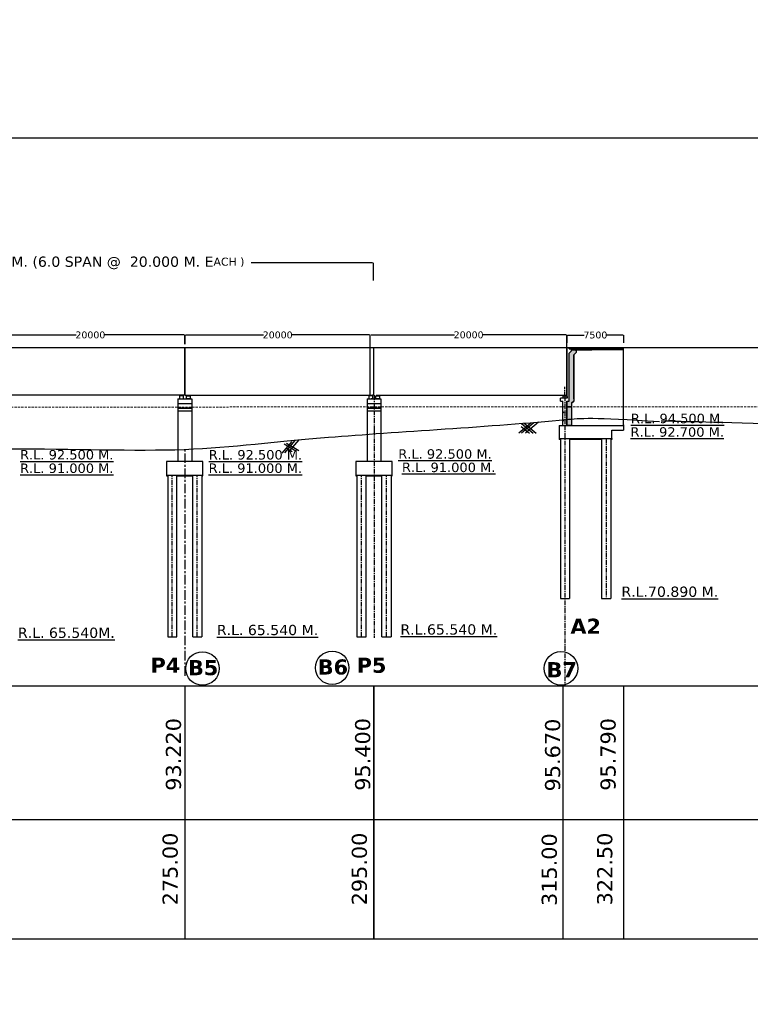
# Model space of a CAD drawing. Header units: metres. Extents: x 3149696 to 156839518, y -5539051 to 9997106.
# Tile 13 of 19: x 149157957 to 150119779, y 2713277 to 4008755. Entities that reach past the tile are written whole.
import ezdxf

# ---------------------------------------------------------------- set-up
doc = ezdxf.new("R2010")
doc.units = ezdxf.units.M
doc.header["$MEASUREMENT"] = 0
for name, pattern in [('BORDER2', [0.875, 0.25, -0.125, 0.25, -0.125, 0, -0.125]), ('CENTER', [2, 1.25, -0.25, 0.25, -0.25]), ('CENTERX2', [4, 2.5, -0.5, 0.5, -0.5]), ('DASHED', [0.75, 0.5, -0.25])]:
    doc.linetypes.add(name, pattern=pattern)
doc.layers.add('cl', color=1, linetype='Continuous', lineweight=9)
doc.layers.add('TEX', color=6, linetype='Continuous')
doc.layers.add('TEXT', color=7, linetype='Continuous')
doc.styles.get("Standard").update_dxf_attribs({"font": 'verdana.ttf', "height": 3500})
doc.dimstyles.get("Standard").update_dxf_attribs({"dimtxt": 3000, "dimasz": 1000, "dimexe": 1.76, "dimexo": 0.855, "dimgap": 0.09, "dimtad": 0, "dimtih": 1, "dimtoh": 1, "dimdec": 0, "dimlfac": 0.1, "dimzin": 0, "dimdsep": 46, "dimtxsty": 'Standard', "dimcen": 0.095, "dimclrd": 7, "dimclrt": 256, "dimadec": 0, "dimazin": 0, "dimtfac": 1, "dimtdec": 0, "dimtofl": 0, "dimtmove": 0, "dimatfit": 3, "dimfxl": 0.18, "dimtolj": 1, "dimtzin": 0, "dimarcsym": 0})

# ---------------------------------------------------------------- blocks, each defined once
blk = doc.blocks.new('*D136')
at = {"color": 0, "lineweight": -2, "transparency": 16777216}
for p, q in [((148379699, 3663613), (148379699, 3688775)), ((149623607, 3665547), (149623607, 3688775))]:
    blk.add_line(p, q, dxfattribs=at)
at = {"color": 7, "lineweight": -2, "transparency": 16777216}
for p, q in [((148380699, 3688773), (148790263, 3688773)), ((149622607, 3688773), (149462738, 3688773))]:
    blk.add_line(p, q, dxfattribs=at)
at = {"color": 7, "transparency": 16777216}
for points in [[(148380699, 3688940), (148380699, 3688606), (148379699, 3688773)], [(149622607, 3688940), (149622607, 3688606), (149623607, 3688773)]]:
    blk.add_solid(points, dxfattribs=at)
at = {"layer": 'Defpoints', "color": 0, "transparency": 16777216}
for p in [(149623607, 3688773), (148379699, 3663612), (149623607, 3665546)]:
    blk.add_point(p, dxfattribs=at)
at = {"transparency": 16777216, "insert": (149126500, 3688773), "char_height": 3500, "attachment_point": 5}
blk.add_mtext('\\A1;{\\H3.85714x;TOTAL LENGTH OF BRIDGE = 120.00 M. (6.0 SPAN @  20.000 M. E\\H0.77467x;ACH )}', dxfattribs=at)
blk = doc.blocks.new('*D133')
at = {"color": 0, "lineweight": -2, "transparency": 16777216}
for p, q in [((149126733, 3582021), (149126733, 3593943)), ((149375312, 3582021), (149375312, 3593943))]:
    blk.add_line(p, q, dxfattribs=at)
at = {"color": 7, "lineweight": -2, "transparency": 16777216}
for p, q in [((149127733, 3593941), (149232243, 3593941)), ((149374312, 3593941), (149269802, 3593941))]:
    blk.add_line(p, q, dxfattribs=at)
at = {"color": 7, "transparency": 16777216}
for points in [[(149127733, 3594107), (149127733, 3593774), (149126733, 3593941)], [(149374312, 3594107), (149374312, 3593774), (149375312, 3593941)]]:
    blk.add_solid(points, dxfattribs=at)
at = {"layer": 'Defpoints', "color": 0, "transparency": 16777216}
for p in [(149375312, 3593941), (149126733, 3582020), (149375312, 3582020)]:
    blk.add_point(p, dxfattribs=at)
at = {"transparency": 16777216, "insert": (149251022, 3593941), "char_height": 3500, "attachment_point": 5}
blk.add_mtext('\\A1;{\\H2.57143x;20000}', dxfattribs=at)
blk = doc.blocks.new('*D134')
at = {"color": 0, "lineweight": -2, "transparency": 16777216}
for p, q in [((149375710, 3581863), (149375710, 3593943)), ((149619500, 3577310), (149619500, 3593943))]:
    blk.add_line(p, q, dxfattribs=at)
at = {"color": 7, "lineweight": -2, "transparency": 16777216}
for p, q in [((149376710, 3593941), (149478825, 3593941)), ((149618500, 3593941), (149516385, 3593941))]:
    blk.add_line(p, q, dxfattribs=at)
at = {"color": 7, "transparency": 16777216}
for points in [[(149376710, 3594107), (149376710, 3593774), (149375710, 3593941)], [(149618500, 3594107), (149618500, 3593774), (149619500, 3593941)]]:
    blk.add_solid(points, dxfattribs=at)
at = {"layer": 'Defpoints', "color": 0, "transparency": 16777216}
for p in [(149619500, 3593941), (149375710, 3581862), (149619500, 3577310)]:
    blk.add_point(p, dxfattribs=at)
at = {"transparency": 16777216, "insert": (149497605, 3593941), "char_height": 3500, "attachment_point": 5}
blk.add_mtext('\\A1;{\\H2.57143x;20000}', dxfattribs=at)
blk = doc.blocks.new('*D137')
at = {"color": 0, "lineweight": -2, "transparency": 16777216}
for p, q in [((149878491, 3583386), (149878491, 3593820)), ((149953191, 3583386), (149953191, 3593820))]:
    blk.add_line(p, q, dxfattribs=at)
at = {"color": 7, "lineweight": -2, "transparency": 16777216}
for p, q in [((149879491, 3593818), (149900975, 3593818)), ((149952191, 3593818), (149930707, 3593818))]:
    blk.add_line(p, q, dxfattribs=at)
at = {"color": 7, "transparency": 16777216}
for points in [[(149879491, 3593985), (149879491, 3593651), (149878491, 3593818)], [(149952191, 3593985), (149952191, 3593651), (149953191, 3593818)]]:
    blk.add_solid(points, dxfattribs=at)
at = {"layer": 'Defpoints', "color": 0, "transparency": 16777216}
for p in [(149953191, 3593818), (149878491, 3583385), (149953191, 3583385)]:
    blk.add_point(p, dxfattribs=at)
at = {"transparency": 16777216, "insert": (149915841, 3593818), "char_height": 3500, "attachment_point": 5}
blk.add_mtext('\\A1;{\\H2.57143x;7500}', dxfattribs=at)
blk = doc.blocks.new('*D138')
at = {"color": 0, "lineweight": -2, "transparency": 16777216}
for p, q in [((149619500, 3581962), (149619500, 3594041)), ((149878411, 3577532), (149878411, 3594041))]:
    blk.add_line(p, q, dxfattribs=at)
at = {"color": 7, "lineweight": -2, "transparency": 16777216}
for p, q in [((149620500, 3594039), (149730176, 3594039)), ((149877411, 3594039), (149767735, 3594039))]:
    blk.add_line(p, q, dxfattribs=at)
at = {"color": 7, "transparency": 16777216}
for points in [[(149620500, 3594206), (149620500, 3593873), (149619500, 3594039)], [(149877411, 3594206), (149877411, 3593873), (149878411, 3594039)]]:
    blk.add_solid(points, dxfattribs=at)
at = {"layer": 'Defpoints', "color": 0, "transparency": 16777216}
for p in [(149878411, 3594039), (149619500, 3581961), (149878411, 3577531)]:
    blk.add_point(p, dxfattribs=at)
at = {"transparency": 16777216, "insert": (149748956, 3594039), "char_height": 3500, "attachment_point": 5}
blk.add_mtext('\\A1;{\\H2.57143x;20000}', dxfattribs=at)

msp = doc.modelspace()

# ---------------------------------------------------------------- hatches: boundary and pattern name
h = msp.add_hatch()
h.set_pattern_fill('AR-CONC', scale=240, style=0)
h.set_pattern_definition([(50, (43771211.1, -1506306.4), (1721.424438, -150.605124), [180, -1980]), (355, (43771211.1, -1506306.4), (-333.0032, 1805.26112), [144, -1584]), (100.4514445, (43771354.5, -1506319), (1388.421232, 1654.655978), [152.97646, -1682.74107]), (46.1842, (43771211, -1505826.4), (2561.379194, -397.246274), [270, -2970]), (96.6356355, (43771424.5, -1505859.6), (2243.18867, 2337.88464), [229.46482, -2524.113024]), (351.184164, (43771211, -1505826.4), (2243.18867, 2337.88464), [216, -2376]), (21, (43771451.1, -1505946.4), (1432.576925, -966.285338), [180, -1980]), (326, (43771451.1, -1505946.4), (583.956797, 1740.360108), [144, -1584]), (71.4514447, (43771570.5, -1506027), (2016.533704, 774.074767), [152.976456, -1682.74107]), (37.5, (43771211.1, -1506306.45), (29.1836528, 798.9452492), [0, -1564.8, 0, -1608, 0, -1590]), (7.5, (43771211.1, -1506306.45), (631.36689, 946.5881085), [0, -916.8, 0, -1528.8, 0, -606]), (327.5, (43770675.9, -1506306.45), (1281.173847, -54.131692), [0, -600, 0, -1872, 0, -2484]), (317.5, (43770435.9, -1506306.4), (1399.646806, 240.251958), [0, -780, 0, -1243.2, 0, -1764])])
h.paths.add_polyline_path([(149891438.9, 3574608), (149911148.9, 3574805.1), (149911148.9, 3575604), (149885794, 3575604.5), (149885794, 3574608.5)])
h.paths.add_polyline_path([(149949992.9, 3575604), (149913848.9, 3575604), (149913848.9, 3574608), (149949992.9, 3574608)])
for points in [[(149369248.2, 3513908.1), (149369248.2, 3514685), (149372833.8, 3514685), (149372833.8, 3513908.1)], [(149381797.8, 3513908.1), (149381797.8, 3514685), (149378212.2, 3514685), (149378212.2, 3513908.1)], [(149618350.3, 3513908.1), (149618350.3, 3514685), (149621935.9, 3514685), (149621935.9, 3513908.1)], [(149630899.9, 3513908.1), (149630899.9, 3514685), (149627314.3, 3514685), (149627314.3, 3513908.1)]]:
    msp.add_hatch(color=7).paths.add_polyline_path(points)
h = msp.add_hatch()
h.set_pattern_fill('AR-CONC', color=256, scale=398.4, style=0)
h.set_pattern_definition([(50, (120290680.4, 2477065), (2857.56457, -250.0045), [298.8, -3286.8]), (355, (120290680.4, 2477065), (-552.7853, 2996.73346), [239.04, -2629.44]), (100.4514, (120290918.5, 2477044.1), (2304.78138, 2746.72714), [253.94092, -2793.35017]), (46.1842, (120290680.4, 2477861.8), (4251.88834, -659.42775), [448.2, -4930.2]), (96.6356, (120291034.7, 2477807), (3723.6962, 3880.8856), [380.9114, -4190.0246]), (351.1842, (120290680.4, 2477861.8), (3723.6932, 3880.8885), [358.56, -3944.16]), (21, (120291078.8, 2477662.6), (2378.0777, -1604.03366), [298.8, -3286.8]), (326, (120291078.8, 2477662.6), (969.36828, 2888.99778), [239.04, -2629.44]), (71.4514, (120291277, 2477529), (3347.44695, 1284.9615), [253.94092, -2793.35017]), (37.5, (120290680.4, 2477065), (48.444864, 1326.249114), [0, -2597.568, 0, -2669.28, 0, -2639.4]), (7.5, (120290680.4, 2477065), (1048.06904, 1571.33626), [0, -1521.888, 0, -2537.808, 0, -1005.96]), (327.5, (120289792, 2477065), (2126.748586, -89.85861), [0, -996, 0, -3107.52, 0, -4123.44]), (317.5, (120289393.6, 2477065), (2323.4137, 398.81825), [0, -1294.8, 0, -2063.712, 0, -2928.24])])
h.paths.add_polyline_path([(149352890.9, 3409417), (149351396.9, 3409417), (149351396.9, 3408421), (149352890.9, 3408421)])
h.paths.add_polyline_path([(149399204.9, 3409417), (149397710.9, 3409417), (149397710.9, 3408421), (149399204.9, 3408421)])
h.paths.add_polyline_path([(149385758.9, 3408421), (149385758.9, 3409417), (149364842.9, 3409417), (149364842.9, 3408421)])
h = msp.add_hatch()
h.set_pattern_fill('AR-CONC', color=256, scale=398.4, style=0)
h.set_pattern_definition([(50, (120539782.5, 2477065), (2857.56457, -250.0045), [298.8, -3286.8]), (355, (120539782.5, 2477065), (-552.7853, 2996.73346), [239.04, -2629.44]), (100.4514, (120540020.6, 2477044.1), (2304.78138, 2746.72714), [253.94092, -2793.35017]), (46.1842, (120539782.5, 2477861.8), (4251.88834, -659.42775), [448.2, -4930.2]), (96.6356, (120540137, 2477807), (3723.6962, 3880.8856), [380.9114, -4190.0246]), (351.1842, (120539782.5, 2477861.8), (3723.6932, 3880.8885), [358.56, -3944.16]), (21, (120540181, 2477662.6), (2378.0777, -1604.03366), [298.8, -3286.8]), (326, (120540181, 2477662.6), (969.36828, 2888.99778), [239.04, -2629.44]), (71.4514, (120540379, 2477529), (3347.44695, 1284.9615), [253.94092, -2793.35017]), (37.5, (120539782.5, 2477065), (48.444864, 1326.249114), [0, -2597.568, 0, -2669.28, 0, -2639.4]), (7.5, (120539782.5, 2477065), (1048.06904, 1571.33626), [0, -1521.888, 0, -2537.808, 0, -1005.96]), (327.5, (120538894.1, 2477065), (2126.748586, -89.85861), [0, -996, 0, -3107.52, 0, -4123.44]), (317.5, (120538495.7, 2477065), (2323.4137, 398.81825), [0, -1294.8, 0, -2063.712, 0, -2928.24])])
h.paths.add_polyline_path([(149601993.1, 3409417), (149600499.1, 3409417), (149600499.1, 3408421), (149601993.1, 3408421)])
h.paths.add_polyline_path([(149648307.1, 3409417), (149646813.1, 3409417), (149646813.1, 3408421), (149648307.1, 3408421)])
h.paths.add_polyline_path([(149634861.1, 3408421), (149634861.1, 3409417), (149613945.1, 3409417), (149613945.1, 3408421)])
at = {"layer": 'TEX'}
h = msp.add_hatch(dxfattribs=at)
h.set_pattern_fill('HONEY', scale=5000)
h.set_pattern_definition([(0, (12853710.44, 372548.05), (937.5, 541.2658774), [625, -1250]), (120, (12853710.44, 372548.05), (-937.5, 541.2658774), [625, -1250]), (60, (12853710.44, 372548.05), (2e-13, 1082.5317547), [-1250, 625])])
h.paths.add_polyline_path([(149887566.4, 3568022.8), (149890566.4, 3571022.8), (149890566.4, 3574923.5), (149884566.4, 3574923.5), (149884566.4, 3573508.1), (149881566.4, 3570508.1), (149881478.9, 3506849.5), (149878403.6, 3506849.5), (149878378.4, 3499681.6), (149884378.4, 3499681.6), (149884378.4, 3504576.4), (149887566.4, 3507208.6)])
h = msp.add_hatch(dxfattribs=at)
h.set_pattern_fill('ANSI31')
h.set_pattern_definition([(45, (65104434.8, 372172.40229), (-0.08838834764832, 0.08838834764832), [])])
h.paths.add_polyline_path([(149877084.9, 3514639.9), (149874319, 3514639.9), (149874096.9, 3514639.9), (149874096.9, 3513863), (149877084.9, 3513863)])
h = msp.add_hatch(dxfattribs=at)
h.set_pattern_fill('HONEY', scale=5000)
h.set_pattern_definition([(0, (12853623, 372217.5), (937.5, 541.2658774), [625, -1250]), (120, (12853623, 372217.5), (-937.5, 541.2658774), [625, -1250]), (60, (12853623, 372217.5), (2e-13, 1082.5317547), [-1250, 625])])
edge = h.paths.add_edge_path()
edge.add_line((149884290.9, 3499351.1), (149878290.9, 3499351.1))
edge.add_line((149878290.9, 3499351.1), (149878290.9, 3482760.6))
edge.add_spline(control_points=[(149878290.9, 3482760.6), (149891788.5, 3484058.3), (149905451.4, 3485313.4), (149949992.9, 3483066.3)], knot_values=[583795.049821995, 583795.049821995, 583795.049821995, 583795.049821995, 595763.330218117, 595763.330218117, 595763.330218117, 595763.330218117], degree=3, periodic=0)
edge.add_line((149884290.9, 3483313.8), (149884290.9, 3499351.1))
edge = h.paths.add_edge_path()
edge.add_spline(control_points=[(149949992.9, 3483066.3), (149905451.4, 3485313.4), (149891788.5, 3484058.3), (149878290.9, 3482760.6)], knot_values=[583795.049821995, 583795.049821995, 583795.049821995, 583795.049821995, 595763.330218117, 595763.330218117, 595763.330218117, 595763.330218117], degree=3, periodic=0)
edge.add_line((149878290.9, 3482760.6), (149878290.9, 3474758.7))
edge.add_line((149878290.9, 3474758.7), (149884290.9, 3474758.7))
edge.add_line((149884290.9, 3474758.7), (149884290.9, 3483313.8))

# ---------------------------------------------------------------- linework, layer by layer
at = {"color": 7}
for p, q in [((149375311.7, 3514685), (149375311.7, 3577531)), ((149375710.1, 3514685), (149375710.1, 3577531)), ((149624710.1, 3577531), (149733271.8, 3577531)), ((149878410.9, 3514685), (149878410.9, 3577531)), ((149881478.9, 3575667.5), (149881478.9, 3577531)), ((149881478.9, 3575667.5), (149952980.9, 3575667.5)), ((149881478.9, 3575667.5), (149952980.9, 3575667.5)), ((149952980.9, 3474758.7), (149952980.9, 3577531)), ((149884478.9, 3574593), (149911148.9, 3574593)), ((149911148.9, 3574593), (149913638.9, 3574608)), ((149913638.9, 3574608), (149952980.9, 3574608)), ((149375311.7, 3534107), (149375311.7, 3537344)), ((149375710.1, 3534107), (149375710.1, 3537344)), ((149372833.8, 3513908.1), (149369248.2, 3513908.1)), ((149372833.8, 3514685), (149372833.8, 3513908.1)), ((149375710.1, 3514685), (149619500.1, 3514685)), ((149378212.2, 3513908.1), (149381797.8, 3513908.1)), ((149618248.2, 3514685), (149619500.1, 3514685)), ((149621935.9, 3513908.1), (149618350.3, 3513908.1)), ((149619540.1, 3514685), (149621833.8, 3514685)), ((149621935.9, 3514685), (149621935.9, 3513908.1)), ((149624311.7, 3514685), (149622443.9, 3514685)), ((149627314.3, 3513908.1), (149630899.9, 3513908.1)), ((149873310.9, 3513863), (149878290.9, 3513863)), ((149874008.1, 3513863), (149877593.7, 3513863)), ((149877084.9, 3513863), (149877084.9, 3514639.9)), ((149366349, 3509705), (149384487, 3509705)), ((149366349, 3503729), (149384487, 3503729)), ((149615451.1, 3509705), (149633589.1, 3509705)), ((149615451.1, 3503729), (149633589.1, 3503729)), ((149384487, 3497753), (149366349, 3497753)), ((149633589.1, 3497753), (149615451.1, 3497753)), ((149830837.8, 3478093.6), (149814942.4, 3464679.2)), ((149818255.5, 3473708.8), (149828955, 3464679.2)), ((149834743.5, 3478262.4), (149818648.1, 3464679.2)), ((149818686.8, 3477576), (149833968.7, 3464679.2)), ((149822072.2, 3477846.2), (149837674.4, 3464679.2)), ((149841121.1, 3479413.4), (149823661.8, 3464679.2)), ((149868208.9, 3474758.7), (149868208.9, 3456560.1)), ((149516405.5, 3453985.5), (149502910.2, 3438387.6)), ((149506147.3, 3450772.3), (149521703.8, 3441354.8)), ((149520341.6, 3454882.1), (149506570.6, 3438965.5)), ((149509277.3, 3451671.3), (149525364.1, 3441932.7)), ((149525607, 3456025.8), (149511522.9, 3439747.4)), ((149868208.9, 3457556.1), (149937554.9, 3457556.1)), ((149869702.9, 3456560.1), (149868208.9, 3456560.1)), ((149869702.9, 3457556.1), (149869702.9, 3247236)), ((149881702.9, 3457556.1), (149881702.9, 3247236)), ((149924060.9, 3456560.1), (149881702.9, 3456560.1)), ((149924060.9, 3457556.1), (149924060.9, 3247236)), ((149936060.9, 3457556.1), (149936060.9, 3247236)), ((149937554.9, 3456560.1), (149936060.9, 3456560.1)), ((149937554.9, 3456560.1), (149936060.9, 3456560.1)), ((149937554.9, 3457556.1), (149937554.9, 3456560.1)), ((149508908.7, 3445320.7), (149516751.4, 3440572.9)), ((149351396.9, 3409417), (149351396.9, 3408421)), ((149352886.4, 3409417), (149352873, 3196730)), ((149397706.4, 3409417), (149397693, 3196730)), ((149399204.9, 3408421), (149399204.9, 3409417)), ((149600499.1, 3409417), (149600499.1, 3408421)), ((149601988.5, 3409417), (149601975.2, 3196730)), ((149613927.2, 3196730), (149613940.5, 3409417)), ((149634843.2, 3196730), (149634856.5, 3409417)), ((149646808.5, 3409417), (149646795.2, 3196730)), ((149648307.1, 3408421), (149648307.1, 3409417)), ((149869702.9, 3247236), (149881702.9, 3247236)), ((149924060.9, 3247236), (149936060.9, 3247236)), ((147369920.9, 3132226.5), (151063581.9, 3132226.5)), ((147369920.9, 2956579.8), (151063581.9, 2956579.8))]:
    msp.add_line(p, q, dxfattribs=at)
at = {"color": 3}
for p, q in [((149884478.9, 3573177.5), (149884478.9, 3575667.5)), ((149881478.9, 3506849.5), (149881478.9, 3570177.5)), ((149887478.9, 3509705), (149887478.9, 3567692.2)), ((149890478.9, 3573177.5), (149890478.9, 3574593)), ((149890478.9, 3573177.5), (149890478.9, 3570692.2)), ((149873110.9, 3474758.7), (149873110.9, 3506849.5)), ((149878290.9, 3506849.5), (149878290.9, 3474758.7)), ((149884290.9, 3504245.9), (149887478.9, 3506878)), ((149887478.9, 3509705), (149887478.9, 3506878))]:
    msp.add_line(p, q, dxfattribs=at)
at = {"color": 3, "linetype": 'CENTER', "ltscale": 5000}
for p, q in [((149875800.9, 3513116.5), (149875800.9, 3525756.5)), ((149624520.1, 3514685), (149624520.1, 3467889.5)), ((149875800.9, 3513116.5), (149875800.9, 3474758.7))]:
    msp.add_line(p, q, dxfattribs=at)
for p, q in [((149350692.9, 3514685), (149126733, 3514685)), ((149378760, 3509705), (149376768, 3509705)), ((149622862.1, 3509705), (149620870.1, 3509705)), ((149868208.9, 3474758.7), (149952980.9, 3474758.7)), ((149952980.9, 3475484.1), (149952980.9, 3468640.7)), ((149937554.9, 3457556.1), (149937554.9, 3468640.7)), ((149937554.9, 3468640.7), (149952980.9, 3468640.7)), ((149953385.1, 2799542.7), (149953385.1, 3132226.5)), ((149953385.1, 2799542.7), (149953385.1, 3132226.5)), ((147369920.9, 2799542.7), (151063581.9, 2799542.7))]:
    msp.add_line(p, q)
at = {"color": 7, "linetype": 'CENTER', "ltscale": 5000}
for p, q in [((149624520.1, 3514685), (149624520.1, 3467889.5)), ((149875807.4, 3474748.7), (149875807.4, 3132216.5)), ((149624520.1, 3467889.5), (149624520.1, 3195519)), ((149930060.9, 3457556.1), (149930060.9, 3247236)), ((149358849.6, 3196730), (149358862.3, 3409417)), ((149391710.8, 3196730), (149391723.5, 3409417)), ((149607951.7, 3196730), (149607964.4, 3409417)), ((149640812.9, 3196730), (149640825.6, 3409417))]:
    msp.add_line(p, q, dxfattribs=at)
at = {"color": 7, "linetype": 'Continuous'}
for p, q in [((149882372.8, 3457354.1), (149882372.8, 3457354.1)), ((149882454.2, 3457035.4), (149882454.2, 3457035.4)), ((149882932.1, 3456982.8), (149882932.1, 3456982.8)), ((149882997.4, 3457004.9), (149882997.4, 3457004.9)), ((149883627.4, 3456603.5), (149883627.4, 3456603.5)), ((149884006.1, 3457259.4), (149884006.1, 3457259.4)), ((149884101, 3457409.7), (149884310.2, 3457490.1)), ((149884101, 3457409.7), (149884249.6, 3457309.5)), ((149884251.7, 3457285.9), (149884312.3, 3457466.4)), ((149884592.4, 3456937.5), (149884592.4, 3456937.5)), ((149884819.2, 3457231.2), (149884819.2, 3457231.2)), ((149886187.5, 3456870.1), (149886187.5, 3456870.1)), ((149886698.9, 3457478.7), (149886698.9, 3457478.7)), ((149886812.8, 3457540.8), (149886825.7, 3457556.1)), ((149886812.8, 3457540.8), (149886991.4, 3457525.1)), ((149886993.6, 3457501.4), (149886983.5, 3457556.1)), ((149886999.1, 3456906.7), (149886999.1, 3456906.7)), ((149887013.2, 3456666.4), (149887013.2, 3456666.4)), ((149887782.5, 3456802.7), (149887782.5, 3456802.7)), ((149888395.1, 3457170.4), (149888604.3, 3457250.8)), ((149888395.1, 3457170.4), (149888543.7, 3457070.2)), ((149888545.9, 3457046.6), (149888606.5, 3457227.1)), ((149888547.9, 3456647.1), (149888547.9, 3456647.1)), ((149888565.1, 3456890.4), (149888565.1, 3456890.4)), ((149888741.6, 3457205.8), (149888741.6, 3457205.8)), ((149888956, 3457353.3), (149889100, 3457524.9)), ((149888956, 3457353.3), (149889134.6, 3457337.6)), ((149889136.7, 3457313.9), (149889102.2, 3457501.2)), ((149889377.6, 3456735.3), (149889377.6, 3456735.3)), ((149889398, 3457496.4), (149889455.3, 3457556.1)), ((149889398, 3457496.4), (149889663.7, 3457455.2)), ((149889665.7, 3457435.3), (149889651.6, 3457556.1)), ((149889679.5, 3456796.1), (149889679.5, 3456796.1)), ((149890024.9, 3456607.6), (149890024.9, 3456607.6)), ((149890099.3, 3457100.8), (149890099.3, 3457100.8)), ((149890308.6, 3457469.8), (149890308.6, 3457469.8)), ((149890335.6, 3457329.7), (149890335.6, 3457329.7)), ((149890484.2, 3457504.9), (149890484.2, 3457504.9)), ((149890972.7, 3456667.9), (149890972.7, 3456667.9)), ((149891099.2, 3457165.8), (149891243.2, 3457337.4)), ((149891099.2, 3457165.8), (149891277.8, 3457150.1)), ((149891279.9, 3457126.4), (149891245.4, 3457313.7)), ((149891566.6, 3457044.5), (149891566.6, 3457044.5)), ((149891608.5, 3457292.1), (149891608.5, 3457292.1)), ((149892314.6, 3457143), (149892314.6, 3457143)), ((149892567.7, 3456600.5), (149892567.7, 3456600.5)), ((149892586.9, 3457001.8), (149892819.6, 3457244.3)), ((149892586.9, 3457001.8), (149892852.6, 3456960.6)), ((149892689.2, 3456931.1), (149892898.5, 3457011.4)), ((149892689.3, 3456931.1), (149892837.9, 3456830.9)), ((149892854.6, 3456940.7), (149892821.6, 3457224.5)), ((149892840, 3456807.3), (149892900.6, 3456987.8)), ((149893160.4, 3457516.1), (149893160.4, 3457516.1)), ((149893242.3, 3456978.3), (149893386.4, 3457149.9)), ((149893242.3, 3456978.3), (149893420.9, 3456962.6)), ((149893423.1, 3456938.9), (149893388.5, 3457126.2)), ((149893446.3, 3457292), (149893446.3, 3457292)), ((149893896.4, 3456731.8), (149893896.4, 3456731.8)), ((149895333.4, 3457540.4), (149895333.4, 3457540.4)), ((149895385.5, 3456790.7), (149895529.6, 3456962.4)), ((149895385.5, 3456790.8), (149895564.1, 3456775.1)), ((149895566.3, 3456751.4), (149895531.7, 3456938.7)), ((149895588.5, 3456619.4), (149895588.5, 3456619.4)), ((149895826.6, 3456560.1), (149896008.5, 3456749.8)), ((149896030.3, 3456560.1), (149896010.5, 3456729.9)), ((149896167.5, 3456923.1), (149896167.5, 3456923.1)), ((149896427, 3456609.4), (149896427, 3456609.4)), ((149896983.4, 3456691.8), (149897192.6, 3456772.1)), ((149896983.4, 3456691.8), (149897132, 3456591.6)), ((149898921.8, 3456560.1), (149898982.4, 3456740.7)), ((149899118.7, 3456910.7), (149899118.7, 3456910.7)), ((149899316.3, 3456595.4), (149899460.4, 3456767.1)), ((149899316.3, 3456595.4), (149899494.9, 3456579.8)), ((149899497.1, 3456556.1), (149899462.5, 3456743.4)), ((149899507.1, 3457139.3), (149899507.1, 3457139.3)), ((149900101.7, 3456850), (149900101.7, 3456850)), ((149900849.7, 3456948.5), (149900849.7, 3456948.5)), ((149900861.3, 3457209.8), (149900861.3, 3457209.8)), ((149901041.2, 3457349.7), (149901041.2, 3457349.7)), ((149901429, 3457548.3), (149901430.3, 3457547.5)), ((149901432.4, 3457523.9), (149901440.6, 3457548.3)), ((149901577.2, 3456553.8), (149901577.2, 3456553.8)), ((149901580.7, 3456552.3), (149901603.5, 3456579.6)), ((149901606.4, 3456552.3), (149901605.7, 3456555.9)), ((149901981.4, 3457097.5), (149901981.4, 3457097.5)), ((149902550.5, 3457541), (149902550.5, 3457541)), ((149902603.8, 3457508.9), (149902603.8, 3457508.9)), ((149903319.8, 3456852.9), (149903319.8, 3456852.9)), ((149903868.4, 3457345.9), (149903868.4, 3457345.9)), ((149904066.1, 3456770.3), (149904066.1, 3456770.3)), ((149904616.4, 3457444.4), (149904616.4, 3457444.4)), ((149905062.4, 3457152), (149905062.4, 3457152)), ((149905575.8, 3457408.4), (149905785, 3457488.8)), ((149905575.8, 3457408.4), (149905724.4, 3457308.2)), ((149905600.2, 3456980.7), (149905600.2, 3456980.7)), ((149905726.5, 3457284.6), (149905787.1, 3457465.1)), ((149906804.9, 3457451.1), (149906804.9, 3457451.1)), ((149906849.1, 3456663.3), (149906849.1, 3456663.3)), ((149907109.5, 3457172), (149907109.5, 3457172)), ((149907597.1, 3456761.8), (149907597.1, 3456761.8)), ((149908661.4, 3457396), (149908661.4, 3457396)), ((149908728.8, 3456910.8), (149908728.8, 3456910.8)), ((149909292.8, 3457513), (149909292.8, 3457513)), ((149909688.6, 3456704.5), (149909688.6, 3456704.5)), ((149909869.9, 3457169.1), (149910079.1, 3457249.5)), ((149909869.9, 3457169.1), (149910018.5, 3457068.9)), ((149910020.7, 3457045.3), (149910081.3, 3457225.8)), ((149910159.2, 3456611.7), (149910159.2, 3456611.7)), ((149910615.8, 3457159.2), (149910615.8, 3457159.2)), ((149910887.9, 3457445.6), (149910887.9, 3457445.6)), ((149911363.9, 3457257.7), (149911363.9, 3457257.7)), ((149911431.2, 3457003.7), (149911431.2, 3457003.7)), ((149911668.5, 3456803), (149911668.5, 3456803)), ((149912482.9, 3457378.2), (149912482.9, 3457378.2)), ((149912495.5, 3457406.7), (149912495.5, 3457406.7)), ((149913111.9, 3457431.8), (149913223.7, 3457548.3)), ((149913111.9, 3457431.8), (149913377.6, 3457390.6)), ((149913173.7, 3457302.8), (149913173.7, 3457302.8)), ((149913220.4, 3457027.1), (149913220.4, 3457027.1)), ((149913379.6, 3457370.7), (149913358.9, 3457548.3)), ((149913903.9, 3457530.5), (149913918.9, 3457548.3)), ((149913903.9, 3457530.5), (149914082.5, 3457514.8)), ((149914084.7, 3457491.1), (149914074.2, 3457548.3)), ((149914078, 3457310.8), (149914078, 3457310.8)), ((149914164, 3456929.8), (149914373.3, 3457010.2)), ((149914164.1, 3456929.8), (149914312.7, 3456829.6)), ((149914314.8, 3456805.9), (149914375.4, 3456986.5)), ((149914344.6, 3456575.1), (149914344.6, 3456575.1)), ((149914754.6, 3457237.4), (149914754.6, 3457237.4)), ((149915476.2, 3456724.1), (149915476.2, 3456724.1)), ((149915673, 3457243.4), (149915673, 3457243.4)), ((149916047.1, 3457343), (149916191.2, 3457514.6)), ((149916047.1, 3457343), (149916225.7, 3457327.3)), ((149916227.9, 3457303.6), (149916193.3, 3457490.9)), ((149916263.8, 3457428.7), (149916263.8, 3457428.7)), ((149916300.8, 3456937.2), (149916533.5, 3457179.8)), ((149916300.8, 3456937.2), (149916566.5, 3456896)), ((149916568.5, 3456876.1), (149916535.5, 3457159.9)), ((149917268.1, 3457176), (149917268.1, 3457176)), ((149917363.3, 3456972.5), (149917363.3, 3456972.5)), ((149917779.4, 3456658.1), (149917779.4, 3456658.1)), ((149918111.3, 3457071), (149918111.3, 3457071)), ((149918190.3, 3457155.4), (149918334.3, 3457327.1)), ((149918190.3, 3457155.5), (149918368.9, 3457139.8)), ((149918371.1, 3457116.1), (149918336.5, 3457303.4)), ((149918458.2, 3456690.5), (149918667.4, 3456770.8)), ((149918458.2, 3456690.5), (149918606.8, 3456590.3)), ((149918609, 3456566.6), (149918669.5, 3456747.2)), ((149918863.2, 3457108.6), (149918863.2, 3457108.6)), ((149920159.7, 3457254.8), (149920159.7, 3457254.8)), ((149920230.3, 3456903.3), (149920230.3, 3456903.3)), ((149920511.7, 3456587.1), (149920639.2, 3456720)), ((149920654.3, 3456587.1), (149920641.1, 3456700.1)), ((149920937.3, 3456751.2), (149920937.3, 3456751.2)), ((149921250.2, 3457002.8), (149921394.2, 3457174.4)), ((149921250.2, 3457002.8), (149921428.8, 3456987.1)), ((149921374.9, 3457076.1), (149921374.9, 3457076.1)), ((149921431, 3456963.4), (149921396.4, 3457150.7)), ((149921739.6, 3457094.6), (149921739.6, 3457094.6)), ((149922036.3, 3457565.2), (149922042.3, 3457583.1)), ((149922046.7, 3457503.2), (149922046.7, 3457503.2)), ((149935587.2, 3457213.1), (149935796.4, 3457293.5)), ((149935587.2, 3457213.1), (149935735.8, 3457112.9)), ((149935738, 3457089.2), (149935798.5, 3457269.8)), ((149935811.7, 3457385.2), (149935811.7, 3457385.2)), ((149936272.2, 3457224.3), (149936272.2, 3457224.3))]:
    msp.add_line(p, q, dxfattribs=at)
at = {"color": 7, "linetype": 'CENTERX2', "ltscale": 5000}
msp.add_line((149375859.6, 3145651), (149375859.6, 3443448.9), dxfattribs=at)
at = {"color": 4}
for p, q in [((149375300.9, 3132226.5), (149375300.9, 2799542.7)), ((149624300.9, 2799542.7), (149624300.9, 3132226.5)), ((149624300.9, 3132226.5), (149624300.9, 2799542.7)), ((149873300.9, 2799542.7), (149873300.9, 3132226.5)), ((149624300.9, 2799542.7), (149624300.9, 2836835.9)), ((149624300.9, 2799542.7), (149624300.9, 2829141.5)), ((149873300.9, 2799542.7), (149873300.9, 2836835.9)), ((149873300.9, 2799542.7), (149873300.9, 2829141.5))]:
    msp.add_line(p, q, dxfattribs=at)
at = {"color": 7}
for points in [[(149373531, 3513908.1), (149368551, 3513908.1), (149368551, 3509705), (149373531, 3509705)], [(149377515, 3513908.1), (149382495, 3513908.1), (149382495, 3509705), (149377515, 3509705)], [(149622633.1, 3513908.1), (149617653.1, 3513908.1), (149617653.1, 3509705), (149622633.1, 3509705)], [(149626617.1, 3513908.1), (149631597.1, 3513908.1), (149631597.1, 3509705), (149626617.1, 3509705)]]:
    msp.add_lwpolyline(points, close=True, dxfattribs=at)
for points in [[(149873310.9, 3510731.5), (149873310.9, 3513863), (149878290.9, 3513863), (149878290.9, 3510731.5)], [(149366349, 3497753), (149384487, 3497753)], [(149384487, 3493769), (149366349, 3493769)], [(149615451.1, 3497753), (149633589.1, 3497753)], [(149633589.1, 3493769), (149615451.1, 3493769)]]:
    msp.add_lwpolyline(points, dxfattribs=at)
msp.add_open_spline([(150002616.2, 3481054.1), (150002616.2, 3481054.1), (150156447.1, 3478350), (151023500.5, 3448167.5), (151429535.5, 3544874)], degree=3, knots=[0, 0, 0, 0, 67346.967579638, 109528.862384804, 109528.862384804, 109528.862384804, 109528.862384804], dxfattribs=at)
at = {"color": 3}
msp.add_open_spline([(148241661, 3476211), (148241661, 3476211), (148385807.5, 3484072.5), (148628300.9, 3449337.5), (148877300.9, 3430076), (149124974.7, 3448723.2), (149384487, 3437526.5), (149525267, 3459805), (149805020, 3474695), (149912077.2, 3486197.8), (150000246.5, 3479934)], degree=3, knots=[0, 0, 0, 0, 84793.127595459, 166158.211192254, 249224.956670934, 332236.983324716, 413711.639750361, 498246.567377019, 583483.336983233, 599414.20490235, 599414.20490235, 599414.20490235, 599414.20490235], dxfattribs=at)
at = {"layer": 'cl', "color": 7, "linetype": 'DASHED', "lineweight": 18, "ltscale": 6000}
for p, q in [((147022526.1, 3496795), (149621014.1, 3499351.1)), ((149621014.1, 3499351.1), (151200597.5, 3499351.1))]:
    msp.add_line(p, q, dxfattribs=at)
at = {"layer": 'cl', "color": 7, "linetype": 'BORDER2', "lineweight": 18, "ltscale": 6000}
for p, q in [((149873110.9, 3492070.1), (149878290.9, 3494615.8)), ((149873110.9, 3491154), (149878290.9, 3493699.7)), ((149873110.9, 3481368.4), (149878290.9, 3483914.1)), ((149873110.9, 3480452.3), (149878290.9, 3482998))]:
    msp.add_line(p, q, dxfattribs=at)
at = {"layer": 'TEX', "color": 1}
for p, q in [((149126733, 3577531), (149619500.1, 3577531)), ((149619540.1, 3577531), (149624311.7, 3577531)), ((149619540.1, 3514685), (149619540.1, 3577531)), ((149624264, 3514685), (149624264, 3577531)), ((149624326.5, 3577531), (149878410.9, 3577531)), ((149624710.1, 3577531), (149829912.5, 3577531)), ((149878490.9, 3513116.5), (149878490.9, 3577531)), ((149878490.9, 3577531), (149881478.9, 3577531)), ((149881478.9, 3577531), (149960012.5, 3577531)), ((149949992.9, 3577531), (150149642, 3577531)), ((149881478.9, 3506849.5), (149881478.9, 3570177.5)), ((149870027.5, 3506849.5), (149870027.5, 3510756.5)), ((149878490.9, 3513116.5), (149878490.9, 3510731.5)), ((149366349, 3509705), (149366349, 3427345)), ((149384487, 3509705), (149384487, 3427345)), ((149615451.1, 3509705), (149615451.1, 3427345)), ((149633589.1, 3509705), (149633589.1, 3427345)), ((149870027.5, 3506849.5), (149873110.9, 3506849.5)), ((149878290.9, 3499351.1), (149878290.9, 3506849.5)), ((149878290.9, 3506849.5), (149878403.6, 3506849.5)), ((149878290.9, 3506849.5), (149881478.9, 3506849.5)), ((149884290.9, 3499351.1), (149878290.9, 3499351.1)), ((149878290.9, 3499351.1), (149884290.9, 3499351.1)), ((149878290.9, 3474758.7), (149878290.9, 3499351.1)), ((149884290.9, 3504245.9), (149884290.9, 3499351.1)), ((149884290.9, 3499351.1), (149884290.9, 3474758.7)), ((149868208.9, 3474758.7), (149952980.9, 3474758.7)), ((149884290.9, 3474758.7), (149878290.9, 3474758.7)), ((149351396.9, 3408421), (149352888.1, 3408421)), ((149364825, 3196730), (149364825, 3409417)), ((149364825, 3408421), (149385741, 3408421)), ((149385741, 3196730), (149385741, 3409417)), ((149397708.1, 3408421), (149399204.9, 3408421)), ((149600499.1, 3408421), (149601990.2, 3408421)), ((149613942.2, 3408421), (149634858.2, 3408421)), ((149646810.2, 3408421), (149648307.1, 3408421)), ((149352873, 3196730), (149364825, 3196730)), ((149385741, 3196730), (149397693, 3196730)), ((149601975.2, 3196730), (149613927.2, 3196730)), ((149634843.2, 3196730), (149646795.2, 3196730))]:
    msp.add_line(p, q, dxfattribs=at)
at = {"layer": 'TEX', "color": 3}
for p, q in [((149887478.9, 3567692.2), (149890478.9, 3570692.2)), ((149627314.3, 3514685), (149878410.9, 3514685)), ((149878490.9, 3510731.5), (149870027.5, 3510731.5))]:
    msp.add_line(p, q, dxfattribs=at)
at = {"layer": 'TEX', "color": 1}
for points in [[(152335228, 251640.5), (145797646, 251640.5), (145797646, 3853393.5), (152335228, 3853393.5)], [(149878290.9, 3499351.1), (149884290.9, 3499351.1), (149884290.9, 3474758.7), (149878290.9, 3474758.7)], [(149351396.9, 3427345), (149351396.9, 3409417), (149399204.9, 3409417), (149399204.9, 3427345)], [(149600499.1, 3427345), (149600499.1, 3409417), (149648307.1, 3409417), (149648307.1, 3427345)]]:
    msp.add_lwpolyline(points, close=True, dxfattribs=at)
msp.add_lwpolyline([(149884478.9, 3573177.5), (149881478.9, 3570177.5), (149884478.9, 3573177.5), (149884478.9, 3574593), (149890478.9, 3574593), (149890478.9, 3570692.2), (149887478.9, 3567692.2), (149887478.9, 3506878), (149884290.9, 3504245.9), (149884290.9, 3474758.7)], dxfattribs=at)
at = {"layer": 'TEX', "color": 3}
msp.add_circle((149071440, 2229027.5), 7768078.3, dxfattribs=at)
at = {"layer": 'TEX', "color": 7}
for centre in [(149398569.4, 3155116.6), (149569366.6, 3156024), (149870546.3, 3155380)]:
    msp.add_circle(centre, 22045.5, dxfattribs=at)
at = {"layer": 'TEXT', "color": 7}
msp.add_line((149375311.7, 3514685), (149350692.9, 3514685), dxfattribs=at)

# ---------------------------------------------------------------- texts
at = {"color": 7}
for s, insert, char_height, width, attachment_point in [('{\\L R.L. 94.500 M.}', (150021346.2, 3483983.1), 12450.747, 677568.572, 5), ('{\\L R.L. 92.700 M.}', (150020815.2, 3466179.1), 12450.747, 677568.572, 5), ('{\\L R.L. 92.500 M.}', (149217230.9, 3436261.7), 12450.747, 677568.572, 5), ('{\\L R.L. 92.500 M.}', (149465585.9, 3436189), 12450.747, 677568.572, 5), ('{\\L R.L. 92.500 M.}', (149715091.9, 3437229.5), 12450.747, 677568.572, 5), ('{\\L R.L. 91.000 M.}', (149217230.9, 3418507.2), 12450.747, 677568.572, 5), ('{\\L R.L. 91.000 M.}', (149465431.3, 3418585.9), 12450.747, 677568.572, 5), ('{\\L R.L. 91.000 M.}', (149719951.4, 3419626.4), 12450.747, 677568.572, 5), ('{\\L R.L.70.890 M.}', (150010939.6, 3256036.1), 13500, 677568.572, 5), ('{\\L R.L.65.540 M.}', (149719971.8, 3206353.6), 13500, 677568.572, 5), ('{\\fVerdana|b1|i0|c0|p34;A2}', (149903052.8, 3220665), 19920, 1374007.638, 2), ('{\\L R.L. 65.540M.}', (149216443.9, 3201987.9), 13500, 677568.572, 5), ('{\\L R.L. 65.540 M.}', (149481282.8, 3205670.3), 13500, 677568.572, 5), ('{\\fVerdana|b1|i0|c0|p34;P4}', (149349764.5, 3169328.5), 19920, 1374007.638, 2), ('{\\fVerdana|b1|i0|c0|p34;B5}', (149399497.1, 3166192.6), 19920, 1374007.638, 2), ('{\\fVerdana|b1|i0|c0|p34;B6}', (149570294.4, 3167100), 19920, 1374007.638, 2), ('{\\fVerdana|b1|i0|c0|p34;P5}', (149621155.5, 3169328.5), 19920, 1374007.638, 2), ('{\\fVerdana|b1|i0|c0|p34;B7}', (149871474, 3163448.5), 19920, 1374007.638, 2)]:
    msp.add_mtext(s, dxfattribs=dict(at, insert=insert, char_height=char_height, width=width, attachment_point=attachment_point))
at = {"char_height": 19920, "width": 114844.499, "attachment_point": 1, "rotation": 90}
for s, insert in [('93.220', (149350369.6, 2994274.4)), ('95.400', (149599478.7, 2994274.4)), ('95.790', (149922516.2, 2994274.4)), ('322.50', (149918133.9, 2843475.9))]:
    msp.add_mtext(s, dxfattribs=dict(at, insert=insert))
at = {"color": 7, "char_height": 19920, "width": 114844.499, "attachment_point": 1, "rotation": 90}
for s, insert in [('95.670', (149849528.7, 2993439.4)), ('\\pxt0;315.00', (149845146.4, 2842640.9))]:
    msp.add_mtext(s, dxfattribs=dict(at, insert=insert))
at = {"color": 3, "char_height": 19920, "width": 114844.499, "attachment_point": 1, "rotation": 90}
for s, insert in [('275.00', (149345987.3, 2843475.9)), ('295.00', (149595096.4, 2843475.9))]:
    msp.add_mtext(s, dxfattribs=dict(at, insert=insert))

# ---------------------------------------------------------------- dimensions: what is measured, and where the dimension line sits
at = {"color": 7}
dim = msp.add_linear_dim(base=(149623607, 3688773), p1=(148379699.3, 3663612), p2=(149623607, 3665545.8), text='{\\H3.85714x;TOTAL LENGTH OF BRIDGE = 120.00 M. (6.0 SPAN @  20.000 M. E\\H0.77467x;ACH )}', dimstyle='Standard', override={"dimlfac": 0.25}, dxfattribs=at)
dim.commit()
dim.dimension.update_dxf_attribs({"geometry": '*D136', "text_midpoint": (149126500.1, 3688773), "dimtype": 160})
for base, p1, p2, picture, middle in [((149375311.7, 3593940.8), (149126733, 3582019.7), (149375311.7, 3582019.7), '*D133', (149251022.4, 3593940.8)), ((149619500.1, 3593940.8), (149375710.1, 3581862.5), (149619500.1, 3577309.5), '*D134', (149497605.1, 3593940.8)), ((149878410.9, 3594039.3), (149619500.1, 3581961), (149878410.9, 3577531), '*D138', (149748955.5, 3594039.3))]:
    dim = msp.add_linear_dim(base=base, p1=p1, p2=p2, text='{\\H2.57143x;20000}', dimstyle='Standard', override={"dimlfac": 0.25}, dxfattribs=at)
    dim.commit()
    dim.dimension.update_dxf_attribs({"geometry": picture, "text_midpoint": middle})
dim = msp.add_linear_dim(base=(149953190.9, 3593818.1), p1=(149878490.9, 3583385), p2=(149953190.9, 3583385), angle=180, text='{\\H2.57143x;7500}', dimstyle='Standard', override={"dimlfac": 0.25}, dxfattribs=at)
dim.commit()
dim.dimension.update_dxf_attribs({"geometry": '*D137', "text_midpoint": (149915840.9, 3593818.1)})

doc.saveas('drawing.dxf')
